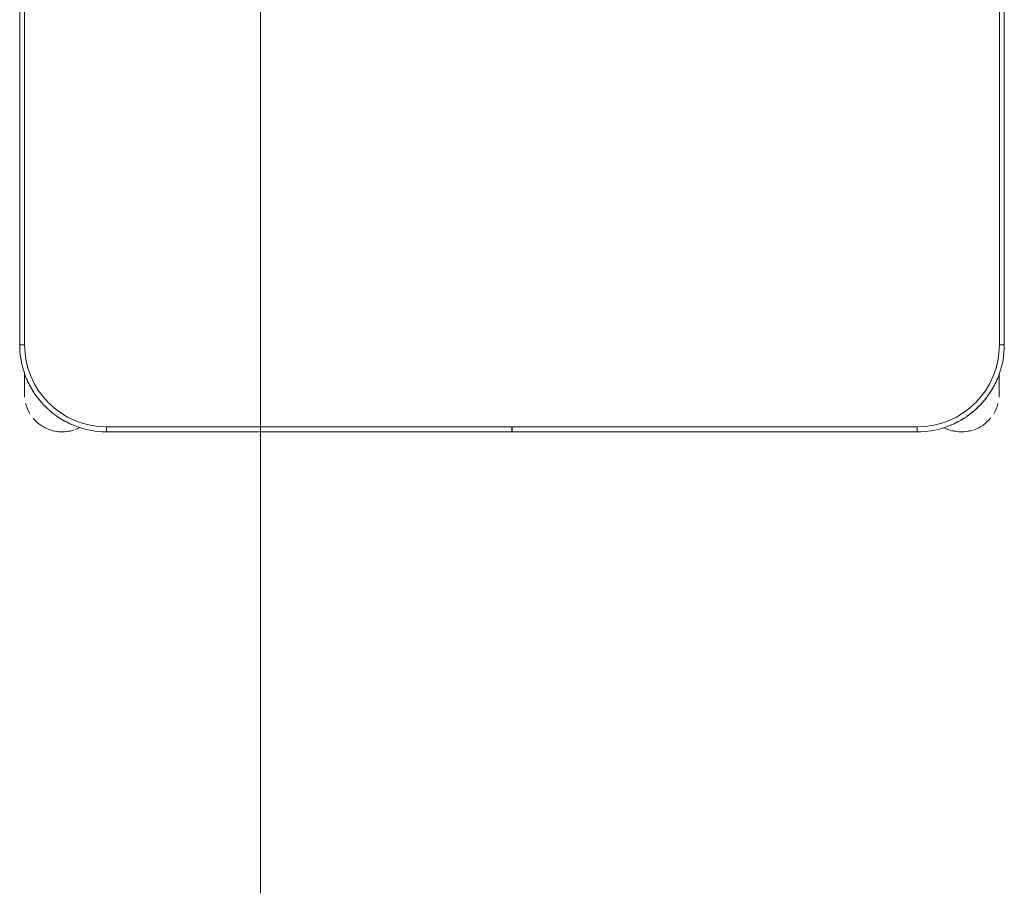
# Model space of a CAD drawing. Header units: metres. Extents: x 3 to 43.5, y -74 to -48.5.
# Tile 170 of 209: x 37.4 to 38, y -53.3 to -52.8. Entities that reach past the tile are written whole.
import ezdxf

# ---------------------------------------------------------------- set-up
doc = ezdxf.new("R2010")
doc.units = ezdxf.units.M
doc.layers.add('I-FURN', color=7, linetype='Continuous', lineweight=18)
doc.layers.add('M-EQPM-IDEN', color=1, linetype='Continuous', lineweight=9, true_color=0xff0000)

# ---------------------------------------------------------------- blocks, each defined once
blk = doc.blocks.new('ConjuntoParaAlunoTamanho6 - CJA06_ConjuntoParaAlunoTamanho6-V6-1PAV - FRIGORÍFICA')
at = {"layer": 'I-FURN', "color": 253, "true_color": 0xaaaaaa}
for p, q in [((-0.3, 0.01197), (-0.3, -0.33203)), ((-0.3, 0.01197), (-0.3, -0.33203)), ((0.3, -0.33203), (0.3, 0.01197)), ((0.3, -0.33203), (0.3, 0.01197)), ((-0.3, -0.33203), (-0.297, -0.33203)), ((0.3, -0.33203), (0.297, -0.33203)), ((-0.29713, -0.34835), (-0.29713, -0.35394)), ((-0.29713, -0.34868), (-0.29713, -0.36203)), ((0.29687, -0.35394), (0.29687, -0.3492)), ((0.29687, -0.36203), (0.29687, -0.34961)), ((-0.29713, -0.35705), (-0.29713, -0.36203)), ((0.29687, -0.36203), (0.29687, -0.35705)), ((-0.247, -0.38503), (-0.247, -0.38203)), ((-0.00005, -0.38203), (-0.00005, -0.38503)), ((0.00005, -0.38503), (0.00005, -0.38203)), ((0.247, -0.38503), (0.247, -0.38203)), ((-0.247, -0.38503), (-0.00005, -0.38503)), ((-0.247, -0.38503), (-0.00005, -0.38503)), ((0.00005, -0.38503), (0.247, -0.38503)), ((0.00005, -0.38503), (0.247, -0.38503))]:
    blk.add_line(p, q, dxfattribs=at)
at = {"layer": 'I-FURN', "color": 253, "true_color": 0xaaaaaa, "flags": 128}
for points in [[(-0.297, 0.01197), (-0.297, -0.07403), (-0.297, -0.16003), (-0.297, -0.24603), (-0.297, -0.33203)], [(-0.297, -0.33203), (-0.297, -0.24603), (-0.297, -0.16003), (-0.297, -0.07403), (-0.297, 0.01197)], [(0.297, -0.33203), (0.297, -0.24603), (0.297, -0.16003), (0.297, -0.07403), (0.297, 0.01197)], [(0.297, 0.01197), (0.297, -0.07403), (0.297, -0.16003), (0.297, -0.24603), (0.297, -0.33203)], [(-0.3, -0.33203), (-0.29996, -0.33415), (-0.29983, -0.33627), (-0.29962, -0.33838), (-0.29932, -0.34048), (-0.29894, -0.34256), (-0.29848, -0.34463), (-0.29794, -0.34668), (-0.29731, -0.34871), (-0.2966, -0.3507), (-0.29582, -0.35267), (-0.29495, -0.35461), (-0.29401, -0.35651), (-0.29299, -0.35837), (-0.2919, -0.36019), (-0.29074, -0.36196), (-0.28951, -0.36368), (-0.28821, -0.36536), (-0.28685, -0.36698), (-0.28542, -0.36855), (-0.28393, -0.37005), (-0.28238, -0.3715), (-0.28077, -0.37288), (-0.27911, -0.3742), (-0.2774, -0.37545), (-0.27564, -0.37663), (-0.27383, -0.37774), (-0.27198, -0.37878), (-0.27009, -0.37974), (-0.26816, -0.38062), (-0.2662, -0.38143), (-0.26421, -0.38216), (-0.2622, -0.38281), (-0.26015, -0.38338), (-0.25809, -0.38386), (-0.25601, -0.38426), (-0.25391, -0.38458), (-0.25181, -0.38482), (-0.24969, -0.38497), (-0.24757, -0.38503), (-0.247, -0.38503)], [(0.247, -0.38503), (0.24912, -0.38499), (0.25124, -0.38486), (0.25334, -0.38465), (0.25544, -0.38436), (0.25753, -0.38398), (0.2596, -0.38351), (0.26165, -0.38297), (0.26367, -0.38234), (0.26567, -0.38164), (0.26764, -0.38085), (0.26957, -0.37999), (0.27147, -0.37904), (0.27333, -0.37803), (0.27515, -0.37694), (0.27693, -0.37578), (0.27865, -0.37454), (0.28033, -0.37324), (0.28195, -0.37188), (0.28351, -0.37045), (0.28502, -0.36896), (0.28647, -0.36741), (0.28785, -0.3658), (0.28917, -0.36414), (0.29042, -0.36243), (0.2916, -0.36067), (0.29271, -0.35886), (0.29374, -0.35701), (0.29471, -0.35512), (0.29559, -0.3532), (0.2964, -0.35124), (0.29713, -0.34925), (0.29777, -0.34723), (0.29834, -0.34519), (0.29883, -0.34312), (0.29923, -0.34104), (0.29955, -0.33895), (0.29978, -0.33684), (0.29993, -0.33472), (0.3, -0.33261), (0.3, -0.33203)], [(-0.29713, -0.34907), (-0.29713, -0.34973), (-0.29713, -0.35038), (-0.29713, -0.35102), (-0.29713, -0.35165), (-0.29713, -0.35227), (-0.29713, -0.35288), (-0.29713, -0.35348), (-0.29713, -0.35406), (-0.29713, -0.35463), (-0.29713, -0.35518), (-0.29713, -0.35572), (-0.29713, -0.35624), (-0.29713, -0.35674), (-0.29713, -0.35722), (-0.29713, -0.35769), (-0.29713, -0.35813), (-0.29713, -0.35855), (-0.29713, -0.35895), (-0.29713, -0.35933), (-0.29713, -0.35969), (-0.29713, -0.36002), (-0.29713, -0.36033), (-0.29713, -0.36061), (-0.29713, -0.36087), (-0.29713, -0.36111), (-0.29713, -0.36131), (-0.29713, -0.3615), (-0.29713, -0.36165), (-0.29713, -0.36178), (-0.29713, -0.36188), (-0.29713, -0.36196), (-0.29713, -0.36201), (-0.29713, -0.36203)], [(0.29687, -0.36203), (0.29687, -0.36201), (0.29687, -0.36197), (0.29687, -0.36191), (0.29687, -0.36181), (0.29687, -0.36169), (0.29687, -0.36154), (0.29687, -0.36137), (0.29687, -0.36117), (0.29687, -0.36094), (0.29687, -0.36069), (0.29687, -0.36041), (0.29687, -0.36011), (0.29687, -0.35978), (0.29687, -0.35943), (0.29687, -0.35906), (0.29687, -0.35866), (0.29687, -0.35825), (0.29687, -0.35781), (0.29687, -0.35735), (0.29687, -0.35687), (0.29687, -0.35638), (0.29687, -0.35586), (0.29687, -0.35533), (0.29687, -0.35478), (0.29687, -0.35421), (0.29687, -0.35363), (0.29687, -0.35304), (0.29687, -0.35244), (0.29687, -0.35182), (0.29687, -0.35119), (0.29687, -0.35055), (0.29687, -0.3499)], [(-0.247, -0.38203), (-0.1235, -0.38203), (0, -0.38203), (0.1235, -0.38203), (0.247, -0.38203)], [(-0.00005, -0.38203), (-0.06179, -0.38203), (-0.12353, -0.38203), (-0.18526, -0.38203), (-0.247, -0.38203)], [(0.247, -0.38203), (0.18526, -0.38203), (0.12352, -0.38203), (0.06179, -0.38203), (0.00005, -0.38203)]]:
    blk.add_lwpolyline(points, dxfattribs=at)
at = {"layer": 'I-FURN', "color": 253, "true_color": 0xaaaaaa}
for centre, radius, start, end in [((-0.247, -0.33203), 0.05, 180, 270), ((-0.247, -0.33203), 0.05, 180, 270), ((0.247, -0.33203), 0.05, 270, 360), ((0.247, -0.33203), 0.05, 270, 0), ((-0.247, -0.33203), 0.053, 202.5, 212.69993), ((0.247, -0.33203), 0.053, 327.30007, 337.5), ((0.247, -0.33203), 0.053, 327.30007, 337.5), ((-0.27413, -0.36203), 0.023, 180, 184.41224), ((-0.247, -0.33203), 0.053, 217.1607, 232.44799), ((0.247, -0.33203), 0.053, 307.1607, 323.14964), ((0.247, -0.33203), 0.053, 307.1607, 323.14964), ((0.27387, -0.36203), 0.023, 355.58784, 360), ((-0.27413, -0.36203), 0.023, 194.46313, 211.29748), ((0.27387, -0.36203), 0.023, 328.70279, 345.53679), ((-0.27413, -0.36203), 0.023, 220.15845, 250.98921), ((-0.247, -0.33203), 0.053, 237.30007, 247.5), ((0.247, -0.33203), 0.053, 292.5, 302.69993), ((0.247, -0.33203), 0.053, 292.5, 302.69993), ((0.27387, -0.36203), 0.023, 289.64716, 320.10645), ((-0.27413, -0.36203), 0.023, 241.29896, 288), ((-0.27413, -0.36203), 0.023, 289.64716, 297.85925), ((0.27387, -0.36203), 0.023, 242.37001, 250.98921), ((0.27387, -0.36203), 0.023, 243.53772, 288), ((-0.27413, -0.36203), 0.023, 255.53308, 284.46692), ((0.27387, -0.36203), 0.023, 255.53308, 284.46692)]:
    blk.add_arc(centre, radius, start, end, dxfattribs=at)
blk = doc.blocks.new('4 GRE - ESCOLA DE CINEMA E AUDIOVISUAL CINE REX R07_rvt-1-1PAV - FRIGORÍFICA')
at = {"layer": 'I-FURN', "color": 253, "lineweight": 18, "true_color": 0xaaaaaa}
blk.add_blockref('ConjuntoParaAlunoTamanho6 - CJA06_ConjuntoParaAlunoTamanho6-V6-1PAV - FRIGORÍFICA', (37.67274, -52.6463), dxfattribs=at)

msp = doc.modelspace()

# ---------------------------------------------------------------- linework, layer by layer
at = {"layer": 'M-EQPM-IDEN'}
msp.add_line((37.51956, -53.3126), (37.51956, -52.6676), dxfattribs=at)

# ---------------------------------------------------------------- block references
at = {"lineweight": 5}
msp.add_blockref('4 GRE - ESCOLA DE CINEMA E AUDIOVISUAL CINE REX R07_rvt-1-1PAV - FRIGORÍFICA', (0, 0), dxfattribs=at)

doc.saveas('drawing.dxf')
